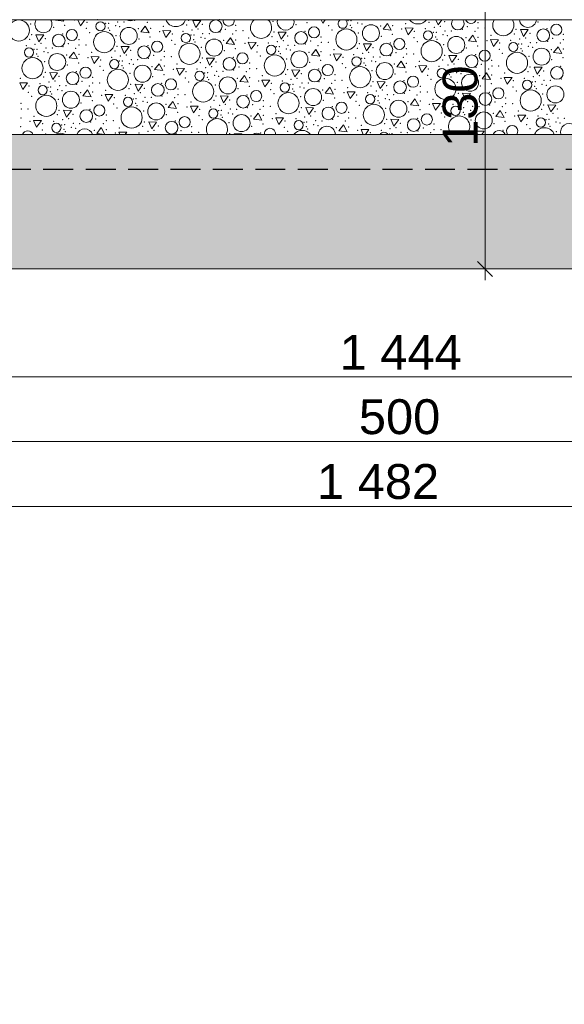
# Model space of a CAD drawing. Header units: millimetres. Extents: x -12989 to 381814, y -50461 to 30884.
# Tile 55 of 111: x 369516 to 371699, y -50211 to -46261. Entities that reach past the tile are written whole.
import ezdxf

# ---------------------------------------------------------------- set-up
doc = ezdxf.new("R2010")
doc.units = ezdxf.units.MM
doc.header["$MEASUREMENT"] = 0
doc.linetypes.add('Krawędzie ukryte', pattern=[170, 120, -50])
doc.linetypes.add('Wipeout_Contour', pattern=[1000, 0, -1000])
for name, color, linetype, lineweight in [('0_Nr_pióra__21', 7, 'Continuous', 25), ('A__STROPY_Nr_pióra__49', 7, 'Continuous', 15), ('A__STROPY_Nr_pióra__69', 7, 'Continuous', 13), ('Nowe_A_WYM_Nr_pióra__1', 7, 'Continuous', 13), ('Nowe_A_WYM_Nr_pióra__45', 7, 'Continuous', 15), ('Nowe_A_WYM_Nr_pióra__85', 7, 'Continuous', 13)]:
    doc.layers.add(name, color=color, linetype=linetype, lineweight=lineweight)
doc.layers.add('A__STROPY', color=7, linetype='Continuous')
doc.layers.add('Nowe_A_WYM', color=7, linetype='Continuous')
doc.layers.add('A__STROPY_Nr_pióra__173', color=7, linetype='Continuous', lineweight=5, true_color=0x6a6a6a)
doc.layers.add('A__STROPY_Nr_pióra__178', color=7, linetype='Continuous', lineweight=5, true_color=0x6a6a6a)
doc.styles.add('STYL_AUTOMATYCZNY_4', font='arial.ttf')
doc.dimstyles.new('STYL_AUTOMATYCZNY__1', dxfattribs={"dimtxt": 139.999998, "dimasz": 57, "dimexe": 0.18, "dimexo": 0.0625, "dimgap": 0, "dimtad": 1, "dimtih": 1, "dimtoh": 1, "dimdec": 0, "dimlfac": 0.1, "dimzin": 0, "dimdsep": 46, "dimtxsty": 'STYL_AUTOMATYCZNY_4', "dimblk": 'ARROWHEAD_6', "dimblk1": 'ARROWHEAD_6', "dimblk2": 'ARROWHEAD_6', "dimcen": 0.09, "dimse1": 1, "dimse2": 1, "dimclrd": 7, "dimclre": 7, "dimclrt": 7, "dimadec": 0, "dimazin": 0, "dimtfac": 1, "dimtdec": 4, "dimtmove": 0, "dimatfit": 3, "dimfxl": 0, "dimtolj": 1, "dimtzin": 0, "dimarcsym": 0})
doc.dimstyles.new('STYL_AUTOMATYCZNY__2', dxfattribs={"dimtxt": 139.999998, "dimasz": 57, "dimexe": 0.18, "dimexo": 0.0625, "dimgap": 0, "dimtad": 1, "dimdec": 0, "dimlfac": 0.1, "dimzin": 0, "dimdsep": 46, "dimtxsty": 'STYL_AUTOMATYCZNY_4', "dimblk": 'ARROWHEAD_6', "dimblk1": 'ARROWHEAD_6', "dimblk2": 'ARROWHEAD_6', "dimcen": 0.09, "dimse1": 1, "dimse2": 1, "dimclrd": 7, "dimclre": 7, "dimclrt": 7, "dimadec": 0, "dimazin": 0, "dimtfac": 1, "dimtdec": 4, "dimtmove": 0, "dimatfit": 3, "dimfxl": 0, "dimtolj": 1, "dimtzin": 0, "dimarcsym": 0})

# ---------------------------------------------------------------- blocks, each defined once
blk = doc.blocks.new('*X105', base_point=(363535.4, -45960.6))
at = {"layer": 'A__STROPY_Nr_pióra__178', "color": 251, "linetype": 'Continuous', "lineweight": 5, "true_color": 0x6a6a6a}
for p, q in [((369660.8, -46260.6), (369659.1, -46262.9)), ((369659.1, -46262.9), (369692.4, -46266.8)), ((369692.4, -46266.8), (369689, -46260.6)), ((369749.1, -46260.6), (369759.7, -46285)), ((369759.7, -46285), (369777.4, -46260.6)), ((370019.2, -46285.9), (370001.1, -46309.7)), ((370034.4, -46313.7), (370019.2, -46285.9)), ((370209.9, -46264), (370221.9, -46291.4)), ((370241.5, -46264.3), (370209.9, -46264)), ((370221.9, -46291.4), (370241.5, -46264.3)), ((370724.6, -46260.6), (370730.6, -46274.3)), ((370730.6, -46274.3), (370740.6, -46260.6)), ((370990.1, -46275.2), (370972, -46299)), ((371005.3, -46303), (370990.1, -46275.2)), ((371060.7, -46293.7), (371072.6, -46321.2)), ((371092.3, -46294), (371060.7, -46293.7)), ((371184, -46260.6), (371192.8, -46280.7)), ((371192.8, -46280.7), (371207.4, -46260.6)), ((369581, -46321.6), (369592.9, -46349)), ((369612.6, -46321.9), (369581, -46321.6)), ((369592.9, -46349), (369612.6, -46321.9)), ((370001.1, -46309.7), (370034.4, -46313.7)), ((370089.8, -46304.4), (370101.7, -46331.9)), ((370121.4, -46304.7), (370089.8, -46304.4)), ((370101.7, -46331.9), (370121.4, -46304.7)), ((370361.2, -46332.8), (370343.1, -46356.6)), ((370376.4, -46360.5), (370361.2, -46332.8)), ((370551.9, -46310.9), (370563.8, -46338.3)), ((370583.5, -46311.2), (370551.9, -46310.9)), ((370563.8, -46338.3), (370583.5, -46311.2)), ((370972, -46299), (371005.3, -46303)), ((371072.6, -46321.2), (371092.3, -46294)), ((371332.1, -46322.1), (371314, -46345.9)), ((371347.3, -46349.8), (371332.1, -46322.1)), ((371522.8, -46300.1), (371534.7, -46327.6)), ((371554.4, -46300.4), (371522.8, -46300.1)), ((371534.7, -46327.6), (371554.4, -46300.4)), ((369923, -46368.4), (369934.9, -46395.9)), ((369954.6, -46368.7), (369923, -46368.4)), ((369934.9, -46395.9), (369954.6, -46368.7)), ((370343.1, -46356.6), (370376.4, -46360.5)), ((370431.7, -46351.3), (370443.7, -46378.7)), ((370463.4, -46351.6), (370431.7, -46351.3)), ((370443.7, -46378.7), (370463.4, -46351.6)), ((370893.9, -46357.7), (370905.8, -46385.2)), ((370925.5, -46358), (370893.9, -46357.7)), ((370905.8, -46385.2), (370925.5, -46358)), ((371314, -46345.9), (371347.3, -46349.8)), ((371402.6, -46340.6), (371414.6, -46368)), ((371434.3, -46340.9), (371402.6, -46340.6)), ((371414.6, -46368), (371434.3, -46340.9)), ((371674.1, -46368.9), (371656, -46392.7)), ((371689.2, -46396.7), (371674.1, -46368.9)), ((369732.3, -46390.4), (369714.2, -46414.2)), ((369747.5, -46418.1), (369732.3, -46390.4)), ((369802.8, -46408.9), (369814.8, -46436.3)), ((369834.5, -46409.2), (369802.8, -46408.9)), ((369814.8, -46436.3), (369834.5, -46409.2)), ((370703.2, -46379.6), (370685.1, -46403.5)), ((370685.1, -46403.5), (370718.3, -46407.4)), ((370718.3, -46407.4), (370703.2, -46379.6)), ((370773.7, -46398.2), (370785.7, -46425.6)), ((370805.4, -46398.5), (370773.7, -46398.2)), ((370785.7, -46425.6), (370805.4, -46398.5)), ((371235.9, -46404.6), (371247.8, -46432)), ((371267.5, -46404.9), (371235.9, -46404.6)), ((371247.8, -46432), (371267.5, -46404.9)), ((371656, -46392.7), (371689.2, -46396.7)), ((369714.2, -46414.2), (369747.5, -46418.1)), ((370074.3, -46437.2), (370056.2, -46461)), ((370089.4, -46465), (370074.3, -46437.2)), ((370265, -46415.3), (370276.9, -46442.7)), ((370296.6, -46415.6), (370265, -46415.3)), ((370276.9, -46442.7), (370296.6, -46415.6)), ((371045.2, -46426.5), (371027, -46450.3)), ((371027, -46450.3), (371060.3, -46454.3)), ((371060.3, -46454.3), (371045.2, -46426.5)), ((371115.7, -46445), (371127.7, -46472.5)), ((371147.3, -46445.3), (371115.7, -46445)), ((371127.7, -46472.5), (371147.3, -46445.3)), ((371577.9, -46451.4), (371589.8, -46478.9)), ((371609.5, -46451.7), (371577.9, -46451.4)), ((371589.8, -46478.9), (371609.5, -46451.7)), ((369636.1, -46472.9), (369648, -46500.3)), ((369667.7, -46473.2), (369636.1, -46472.9)), ((369648, -46500.3), (369667.7, -46473.2)), ((370056.2, -46461), (370089.4, -46465)), ((370144.8, -46455.7), (370156.8, -46483.2)), ((370176.4, -46456), (370144.8, -46455.7)), ((370156.8, -46483.2), (370176.4, -46456)), ((370416.3, -46484.1), (370398.1, -46507.9)), ((370431.4, -46511.8), (370416.3, -46484.1)), ((370607, -46462.1), (370618.9, -46489.6)), ((370638.6, -46462.5), (370607, -46462.1)), ((370618.9, -46489.6), (370638.6, -46462.5)), ((371387.2, -46473.4), (371369, -46497.2)), ((371402.3, -46501.1), (371387.2, -46473.4)), ((369515.9, -46513.3), (369527.9, -46540.7)), ((369547.5, -46513.6), (369515.9, -46513.3)), ((369527.9, -46540.7), (369547.5, -46513.6)), ((369978.1, -46519.7), (369990, -46547.2)), ((370009.7, -46520), (369978.1, -46519.7)), ((369990, -46547.2), (370009.7, -46520)), ((370398.1, -46507.9), (370431.4, -46511.8)), ((370486.8, -46502.6), (370498.8, -46530)), ((370518.4, -46502.9), (370486.8, -46502.6)), ((370498.8, -46530), (370518.4, -46502.9)), ((370758.3, -46530.9), (370740.1, -46554.7)), ((370773.4, -46558.7), (370758.3, -46530.9)), ((370949, -46509), (370960.9, -46536.4)), ((370980.6, -46509.3), (370949, -46509)), ((370960.9, -46536.4), (370980.6, -46509.3)), ((371369, -46497.2), (371402.3, -46501.1)), ((371457.7, -46491.9), (371469.7, -46519.3)), ((371489.3, -46492.2), (371457.7, -46491.9)), ((371469.7, -46519.3), (371489.3, -46492.2)), ((369787.4, -46541.6), (369769.2, -46565.5)), ((369769.2, -46565.5), (369802.5, -46569.4)), ((369802.5, -46569.4), (369787.4, -46541.6)), ((369857.9, -46560.2), (369869.8, -46587.6)), ((369889.5, -46560.5), (369857.9, -46560.2)), ((369869.8, -46587.6), (369889.5, -46560.5)), ((370320, -46566.6), (370332, -46594)), ((370351.7, -46566.9), (370320, -46566.6)), ((370332, -46594), (370351.7, -46566.9)), ((370740.1, -46554.7), (370773.4, -46558.7)), ((370828.8, -46549.5), (370840.7, -46576.9)), ((370860.4, -46549.8), (370828.8, -46549.5)), ((370840.7, -46576.9), (370860.4, -46549.8)), ((371290.9, -46555.9), (371302.9, -46583.3)), ((371322.6, -46556.2), (371290.9, -46555.9)), ((371302.9, -46583.3), (371322.6, -46556.2)), ((370129.3, -46588.5), (370111.2, -46612.3)), ((370144.5, -46616.3), (370129.3, -46588.5)), ((370199.9, -46607), (370211.8, -46634.5)), ((370231.5, -46607.3), (370199.9, -46607)), ((370211.8, -46634.5), (370231.5, -46607.3)), ((371100.2, -46577.8), (371082.1, -46601.6)), ((371082.1, -46601.6), (371115.4, -46605.5)), ((371115.4, -46605.5), (371100.2, -46577.8)), ((371170.8, -46596.3), (371182.7, -46623.8)), ((371202.4, -46596.6), (371170.8, -46596.3)), ((371182.7, -46623.8), (371202.4, -46596.6)), ((371632.9, -46602.7), (371644.9, -46630.2)), ((371664.5, -46603), (371632.9, -46602.7)), ((371644.9, -46630.2), (371664.5, -46603)), ((369691.1, -46624.1), (369703.1, -46651.6)), ((369722.8, -46624.5), (369691.1, -46624.1)), ((369703.1, -46651.6), (369722.8, -46624.5)), ((370111.2, -46612.3), (370144.5, -46616.3)), ((370471.3, -46635.4), (370453.2, -46659.2)), ((370486.5, -46663.1), (370471.3, -46635.4)), ((370662, -46613.4), (370674, -46640.9)), ((370693.7, -46613.7), (370662, -46613.4)), ((370674, -46640.9), (370693.7, -46613.7)), ((371442.2, -46624.7), (371424.1, -46648.5)), ((371424.1, -46648.5), (371457.4, -46652.4)), ((371457.4, -46652.4), (371442.2, -46624.7)), ((371512.8, -46643.2), (371524.7, -46670.6)), ((371544.4, -46643.5), (371512.8, -46643.2)), ((371524.7, -46670.6), (371544.4, -46643.5)), ((369571, -46664.6), (369582.9, -46692)), ((369602.6, -46664.9), (369571, -46664.6)), ((369582.9, -46692), (369602.6, -46664.9)), ((370033.1, -46671), (370045.1, -46698.4)), ((370064.7, -46671.3), (370033.1, -46671)), ((370045.1, -46698.4), (370064.7, -46671.3)), ((370453.2, -46659.2), (370486.5, -46663.1)), ((370541.9, -46653.9), (370553.8, -46681.3)), ((370573.5, -46654.2), (370541.9, -46653.9)), ((370553.8, -46681.3), (370573.5, -46654.2)), ((370813.3, -46682.2), (370795.2, -46706)), ((370828.5, -46710), (370813.3, -46682.2)), ((371004, -46660.3), (371016, -46687.7)), ((371035.6, -46660.6), (371004, -46660.3)), ((371016, -46687.7), (371035.6, -46660.6)), ((369842.4, -46692.9), (369824.3, -46716.7)), ((369824.3, -46716.7), (369856.7, -46720.6)), ((369857.5, -46720.6), (369842.4, -46692.9)), ((369913, -46711.5), (369916.9, -46720.6)), ((369944.6, -46711.8), (369913, -46711.5)), ((369938.2, -46720.6), (369944.6, -46711.8)), ((370375.1, -46717.9), (370376.3, -46720.6)), ((370406.7, -46718.2), (370375.1, -46717.9)), ((370405, -46720.6), (370406.7, -46718.2)), ((370795.2, -46706), (370828.5, -46710)), ((370883.9, -46700.7), (370892.5, -46720.6)), ((370915.5, -46701), (370883.9, -46700.7)), ((370901.3, -46720.6), (370915.5, -46701)), ((371346, -46707.2), (371351.9, -46720.6)), ((371377.6, -46707.5), (371346, -46707.2)), ((371368.1, -46720.6), (371377.6, -46707.5))]:
    blk.add_line(p, q, dxfattribs=at)
for centre, radius in [((369512.2, -46303.7), 42.4), ((369839.7, -46287.5), 18.4), ((369952.9, -46325.9), 34.1), ((370301.3, -46286.9), 25.4), ((370695.6, -46311.4), 22.3), ((370923.8, -46315.2), 34.1), ((371666.5, -46300.7), 22.3), ((369672.4, -46344.5), 25.4), ((369724.7, -46322.1), 22.3), ((369854.2, -46350.6), 42.4), ((370181.7, -46334.4), 18.4), ((370643.3, -46333.8), 25.4), ((370825.1, -46339.9), 42.4), ((371152.6, -46323.7), 18.4), ((371265.8, -46362), 34.1), ((371614.2, -46323.1), 25.4), ((370014.4, -46391.4), 25.4), ((370066.7, -46369), 22.3), ((370196.2, -46397.4), 42.4), ((370294.9, -46372.7), 34.1), ((370523.7, -46381.3), 18.4), ((370985.3, -46380.6), 25.4), ((371037.6, -46358.3), 22.3), ((371167.1, -46386.7), 42.4), ((371494.6, -46370.5), 18.4), ((369552.8, -46392), 18.4), ((369666, -46430.3), 34.1), ((370408.7, -46415.8), 22.3), ((370538.2, -46444.3), 42.4), ((370636.9, -46419.6), 34.1), ((370865.6, -46428.1), 18.4), ((371327.3, -46427.5), 25.4), ((371379.6, -46405.1), 22.3), ((371509.1, -46433.6), 42.4), ((371607.8, -46408.9), 34.1), ((369567.3, -46455), 42.4), ((369779.7, -46473.4), 22.3), ((369894.7, -46438.8), 18.4), ((370008, -46477.2), 34.1), ((370356.4, -46438.2), 25.4), ((370750.6, -46462.7), 22.3), ((370880.2, -46491.2), 42.4), ((370978.9, -46466.5), 34.1), ((371669.3, -46474.4), 25.4), ((369727.5, -46495.8), 25.4), ((369909.3, -46501.9), 42.4), ((370236.7, -46485.7), 18.4), ((370350, -46524), 34.1), ((370698.4, -46485.1), 25.4), ((371092.6, -46509.5), 22.3), ((371207.6, -46475), 18.4), ((371320.9, -46513.3), 34.1), ((369607.8, -46543.3), 18.4), ((370069.4, -46542.6), 25.4), ((370121.7, -46520.3), 22.3), ((370251.2, -46548.7), 42.4), ((370578.7, -46532.5), 18.4), ((371040.3, -46531.9), 25.4), ((371222.1, -46538), 42.4), ((371549.6, -46521.8), 18.4), ((371662.9, -46560.2), 34.1), ((369622.3, -46606.3), 42.4), ((369721.1, -46581.6), 34.1), ((370411.4, -46589.5), 25.4), ((370463.7, -46567.1), 22.3), ((370593.2, -46595.6), 42.4), ((370692, -46570.9), 34.1), ((370920.7, -46579.4), 18.4), ((371382.3, -46578.8), 25.4), ((371434.6, -46556.4), 22.3), ((371564.1, -46584.9), 42.4), ((369834.8, -46624.7), 22.3), ((369949.8, -46590.1), 18.4), ((370063.1, -46628.5), 34.1), ((370805.7, -46614), 22.3), ((370935.2, -46642.4), 42.4), ((371034, -46617.7), 34.1), ((371262.7, -46626.3), 18.4), ((369782.5, -46647.1), 25.4), ((369964.3, -46653.2), 42.4), ((370176.8, -46671.6), 22.3), ((370291.8, -46637), 18.4), ((370405.1, -46675.3), 34.1), ((370753.4, -46636.4), 25.4), ((371147.7, -46660.8), 22.3), ((371376, -46664.6), 34.1), ((369662.9, -46694.5), 18.4), ((370124.5, -46693.9), 25.4), ((370633.8, -46683.8), 18.4), ((371095.4, -46683.2), 25.4), ((371604.7, -46673.1), 18.4)]:
    blk.add_circle(centre, radius, dxfattribs=at)
for centre, radius, start, end in [((369611, -46279), 34.1, 147.3163, 32.6837), ((369959.3, -46240.1), 25.4, 233.7875, 306.2125), ((370141.1, -46246.1), 42.4, 199.9037, 340.0963), ((370353.6, -46264.5), 22.3, 169.808, 10.192), ((370483.1, -46293), 42.4, 130.2253, 49.7747), ((370581.9, -46268.3), 34.1, 166.9315, 13.0685), ((370810.6, -46276.8), 18.4, 118.0754, 61.9246), ((371112, -46235.4), 42.4, 216.3561, 323.6439), ((371272.2, -46276.2), 25.4, 142.104, 37.896), ((371324.5, -46253.8), 22.3, 197.6501, 342.3499), ((371454, -46282.3), 42.4, 149.2596, 30.7404), ((371552.8, -46257.6), 34.1, 185.0352, 354.9648), ((371277.2, -46689.3), 42.4, 312.5082, 227.4918), ((370306.3, -46700), 42.4, 330.9994, 209.0006), ((370747.1, -46722.2), 34.1, 2.6675, 177.3325), ((371489.7, -46707.7), 22.3, 324.6967, 215.3033), ((371717.9, -46711.5), 34.1, 344.4937, 195.5063), ((369547.9, -46729.1), 22.3, 22.4823, 157.5177), ((369677.4, -46757.6), 42.4, 60.6327, 119.3673), ((369776.2, -46732.9), 34.1, 21.1262, 158.8738), ((370466.5, -46740.8), 25.4, 52.6007, 127.3993), ((370518.8, -46718.4), 22.3, 354.3902, 185.6098), ((370648.3, -46746.9), 42.4, 38.2528, 141.7472), ((370975.8, -46730.7), 18.4, 33.3126, 146.6874), ((371437.4, -46730.1), 25.4, 21.9194, 158.0806), ((371619.2, -46736.2), 42.4, 21.5166, 158.4834)]:
    blk.add_arc(centre, radius, start, end, dxfattribs=at)
for p in [(369560.2, -46277.8), (369651.7, -46291.7), (369696.6, -46283), (369734.4, -46261.6), (369785.1, -46270.9), (369828.9, -46260.9), (369860.6, -46275.7), (369870.4, -46293.3), (369872.4, -46274.7), (369899.9, -46285.1), (369907.8, -46269.3), (369916.7, -46289), (369933.4, -46270.1), (369976.6, -46263.7), (370027.2, -46270.6), (370091.6, -46287.7), (370185.1, -46281.4), (370192.6, -46263.6), (370247.7, -46279.6), (370247.7, -46279.6), (370316.8, -46260.6), (370382, -46283.2), (370531.1, -46267.1), (370622.6, -46280.9), (370667.5, -46272.3), (370753.7, -46285.2), (370831.5, -46264.9), (370841.3, -46282.6), (370843.3, -46264), (370846.9, -46292), (370870.8, -46274.4), (370887.6, -46278.3), (370962.3, -46286.4), (371011, -46284.5), (371062.5, -46277), (371156, -46270.7), (371177.4, -46290.9), (371201.3, -46287.2), (371218.6, -46268.8), (371218.6, -46268.8), (371310.4, -46288), (371352.9, -46272.5), (371593.5, -46270.2), (371638.3, -46261.6), (369563.7, -46321.1), (369687.9, -46318.2), (369782.8, -46295.9), (369796, -46312.5), (369876, -46302.7), (369902.2, -46324.7), (369991.4, -46297.2), (370038.5, -46329.9), (370040.1, -46295.2), (370076.4, -46308.4), (370127.1, -46317.8), (370170.9, -46307.8), (370202.6, -46322.5), (370206.5, -46301.6), (370214.4, -46321.6), (370230.4, -46297.9), (370241.9, -46331.9), (370249.7, -46316.2), (370275.3, -46317), (370318.6, -46310.6), (370339.6, -46298.7), (370369.2, -46317.5), (370382.4, -46305.1), (370410.2, -46305.1), (370527.1, -46328.3), (370534.6, -46310.4), (370589.7, -46326.4), (370589.7, -46326.4), (370658.8, -46307.5), (370724, -46330.1), (370766.9, -46301.8), (370873.1, -46314), (370964.6, -46327.8), (371009.4, -46319.2), (371047.3, -46297.7), (371095.7, -46332.1), (371098, -46307.1), (371141.8, -46297), (371173.5, -46311.8), (371183.3, -46329.4), (371185.3, -46310.9), (371212.8, -46321.2), (371220.6, -46305.5), (371229.6, -46325.2), (371246.2, -46306.3), (371289.5, -46299.9), (371304.3, -46333.3), (371340.1, -46306.8), (371352.9, -46331.4), (371353.3, -46294.4), (371381.1, -46294.4), (371404.5, -46323.8), (371498, -46317.6), (371505.5, -46299.7), (371560.6, -46315.7), (371560.6, -46315.7), (371629.7, -46296.7), (371694.9, -46319.4), (369542, -46365.3), (369556.2, -46339), (369577.5, -46359.1), (369601.5, -46355.5), (369618.8, -46337.1), (369618.8, -46337.1), (369689.7, -46368.2), (369710.6, -46356.3), (369753.1, -46340.8), (369753.5, -46362.7), (369781.3, -46362.7), (369905.7, -46368), (369993.7, -46338.5), (370029.9, -46365), (370124.8, -46342.8), (370138, -46359.4), (370212.4, -46340.1), (370218, -46349.5), (370244.2, -46371.5), (370258.7, -46335.9), (370333.4, -46344), (370382, -46342.1), (370418.4, -46355.3), (370433.6, -46334.5), (370469.1, -46364.6), (370512.9, -46354.6), (370544.6, -46369.4), (370548.4, -46348.4), (370556.4, -46368.5), (370572.4, -46344.8), (370591.7, -46363), (370617.3, -46363.9), (370660.6, -46357.5), (370681.5, -46345.5), (370711.2, -46364.4), (370724.4, -46352), (370752.2, -46351.9), (370876.6, -46357.3), (371000.8, -46354.3), (371108.9, -46348.7), (371188.9, -46338.8), (371215.1, -46360.8), (371351.4, -46366), (371389.3, -46344.6), (371440, -46353.9), (371483.8, -46343.9), (371515.5, -46358.7), (371519.3, -46337.7), (371527.3, -46357.7), (371543.3, -46334.1), (371554.8, -46368.1), (371562.6, -46352.3), (371571.6, -46372), (371588.2, -46353.1), (371631.5, -46346.8), (371652.4, -46334.8), (371682.1, -46353.6), (371695.3, -46341.2), (369573.7, -46380.1), (369583.5, -46397.7), (369585.5, -46379.2), (369589.1, -46407.1), (369613, -46389.5), (369620.8, -46373.8), (369629.8, -46393.5), (369646.4, -46374.6), (369704.5, -46401.6), (369740.3, -46375.1), (369753.1, -46399.6), (369804.7, -46392.1), (369884, -46412.2), (369898.1, -46385.8), (369919.5, -46406), (369943.5, -46402.3), (369960.8, -46384), (369960.8, -46384), (370052.6, -46403.1), (370095.1, -46387.7), (370095.5, -46409.5), (370123.3, -46409.5), (370335.7, -46385.4), (370371.9, -46411.9), (370380.5, -46376.7), (370466.7, -46389.7), (370479.9, -46406.3), (370554.4, -46387), (370560, -46396.4), (370583.9, -46378.8), (370600.7, -46382.7), (370675.4, -46390.9), (370724, -46388.9), (370760.4, -46402.1), (370775.6, -46381.4), (370811.1, -46411.5), (370854.9, -46401.5), (370869, -46375.1), (370890.4, -46395.3), (370914.4, -46391.6), (370931.7, -46373.3), (370931.7, -46373.3), (370933.7, -46409.9), (370959.3, -46410.7), (371002.6, -46404.3), (371023.5, -46392.4), (371053.2, -46411.2), (371066, -46376.9), (371066.4, -46398.8), (371094.2, -46398.8), (371218.6, -46404.2), (371306.6, -46374.7), (371342.8, -46401.2), (371437.6, -46378.9), (371450.8, -46395.6), (371525.3, -46376.3), (371530.9, -46385.7), (371557.1, -46407.7), (371646.3, -46380.2), (371694.9, -46378.2), (369615.3, -46429.1), (369706.8, -46442.9), (369751.6, -46434.3), (369789.5, -46412.8), (369837.8, -46447.2), (369840.2, -46422.2), (369915.6, -46426.9), (369925.5, -46444.6), (369927.5, -46426), (369955, -46436.4), (369962.8, -46420.6), (369971.8, -46440.3), (369988.4, -46421.4), (370031.7, -46415), (370046.5, -46448.4), (370082.3, -46421.9), (370095.1, -46446.5), (370146.7, -46439), (370240.1, -46432.7), (370247.7, -46414.9), (370285.5, -46449.2), (370302.8, -46430.8), (370302.8, -46430.8), (370394.6, -46450), (370437.1, -46434.5), (370586.2, -46418.4), (370677.7, -46432.2), (370722.5, -46423.6), (370808.7, -46436.5), (370886.5, -46416.2), (370896.3, -46433.9), (370898.4, -46415.3), (370902, -46443.2), (370925.9, -46425.7), (370942.7, -46429.6), (371017.4, -46437.7), (371066, -46435.8), (371102.3, -46449), (371117.6, -46428.3), (371196.9, -46448.3), (371211, -46422), (371232.4, -46442.1), (371256.4, -46438.5), (371273.7, -46420.1), (371273.7, -46420.1), (371344.5, -46451.2), (371365.5, -46439.3), (371408, -46423.8), (371408.3, -46445.7), (371436.2, -46445.7), (371560.6, -46451), (371648.6, -46421.5), (371684.7, -46448), (371693.4, -46412.9), (369611.2, -46490.3), (369618.8, -46472.4), (369673.8, -46488.4), (369673.8, -46488.4), (369742.9, -46469.5), (369851, -46463.8), (369931.1, -46454), (369957.3, -46476), (370048.7, -46489.8), (370093.6, -46481.2), (370131.4, -46459.7), (370182.2, -46469.1), (370226, -46459), (370257.6, -46473.8), (370261.5, -46452.9), (370267.4, -46491.4), (370269.5, -46472.9), (370297, -46483.2), (370304.8, -46467.5), (370313.8, -46487.2), (370330.4, -46468.3), (370373.6, -46461.9), (370424.2, -46468.8), (370437.4, -46456.4), (370465.3, -46456.4), (370488.7, -46485.8), (370582.1, -46479.6), (370589.7, -46461.7), (370644.7, -46477.7), (370644.7, -46477.7), (370713.8, -46458.7), (370779.1, -46481.4), (370821.9, -46453.1), (370928.2, -46465.3), (371019.6, -46479.1), (371064.5, -46470.4), (371150.7, -46483.4), (371153.1, -46458.3), (371228.5, -46463.1), (371238.3, -46480.7), (371240.4, -46462.2), (371243.9, -46490.1), (371267.8, -46472.5), (371275.7, -46456.8), (371284.6, -46476.5), (371301.3, -46457.6), (371359.4, -46484.6), (371395.1, -46458.1), (371408, -46482.6), (371459.6, -46475.1), (371553, -46468.9), (371574.4, -46489), (371598.4, -46485.3), (371615.6, -46467), (371615.6, -46467), (369517.8, -46496.5), (369553.3, -46526.6), (369597.1, -46516.6), (369632.6, -46510.4), (369640.5, -46530.5), (369656.6, -46506.8), (369675.9, -46525), (369701.5, -46525.9), (369744.7, -46519.5), (369765.7, -46507.5), (369795.3, -46526.4), (369808.2, -46492.1), (369808.5, -46514), (369836.4, -46514), (369960.8, -46519.3), (370084.9, -46516.3), (370179.8, -46494.1), (370193, -46510.7), (370273, -46500.8), (370299.3, -46522.8), (370388.5, -46495.3), (370435.6, -46528), (370437.1, -46493.4), (370473.4, -46506.6), (370524.2, -46515.9), (370568, -46505.9), (370599.6, -46520.7), (370603.5, -46499.7), (370611.4, -46519.7), (370627.5, -46496.1), (370638.9, -46530.1), (370646.8, -46514.3), (370672.4, -46515.1), (370715.6, -46508.8), (370736.6, -46496.8), (370766.2, -46515.6), (370779.4, -46503.2), (370807.3, -46503.2), (370924.1, -46526.4), (370931.7, -46508.6), (370986.7, -46524.6), (370986.7, -46524.6), (371055.8, -46505.6), (371121.1, -46528.2), (371163.9, -46500), (371270.2, -46512.1), (371361.6, -46526), (371406.5, -46517.3), (371444.3, -46495.9), (371492.7, -46530.2), (371495, -46505.2), (371538.9, -46495.2), (371570.5, -46509.9), (371580.3, -46527.6), (371582.3, -46509), (371609.8, -46519.4), (371617.7, -46503.6), (371626.6, -46523.3), (371643.3, -46504.4), (371686.5, -46498), (369550.9, -46551.7), (369564.1, -46568.3), (369628.7, -46531.4), (369638.5, -46549), (369644.1, -46558.4), (369668, -46540.8), (369684.8, -46544.7), (369759.6, -46552.9), (369808.2, -46550.9), (369844.5, -46564.1), (369859.8, -46543.4), (369939.1, -46563.5), (369953.2, -46537.1), (369974.6, -46557.3), (369998.6, -46553.6), (370015.8, -46535.3), (370015.8, -46535.3), (370086.7, -46566.3), (370107.7, -46554.4), (370150.2, -46539), (370150.5, -46560.8), (370178.4, -46560.8), (370302.8, -46566.2), (370390.7, -46536.7), (370426.9, -46563.2), (370521.8, -46540.9), (370535, -46557.6), (370609.4, -46538.3), (370615, -46547.7), (370641.3, -46569.7), (370655.7, -46534), (370730.5, -46542.2), (370779.1, -46540.2), (370815.4, -46553.4), (370830.6, -46532.7), (370866.1, -46562.8), (370910, -46552.8), (370941.6, -46567.5), (370945.5, -46546.6), (370953.4, -46566.6), (370969.5, -46542.9), (370988.8, -46561.2), (371014.4, -46562), (371057.6, -46555.6), (371078.6, -46543.7), (371108.2, -46562.5), (371121.4, -46550.1), (371149.3, -46550.1), (371273.7, -46555.4), (371397.8, -46552.5), (371505.9, -46546.8), (371585.9, -46537), (371612.2, -46559), (369521.3, -46596.5), (369670.4, -46580.4), (369761.8, -46594.2), (369806.7, -46585.6), (369892.9, -46598.5), (369895.2, -46573.5), (369970.7, -46578.2), (369980.5, -46595.9), (369982.5, -46577.3), (369986.1, -46605.2), (370010, -46587.7), (370017.9, -46571.9), (370026.8, -46591.6), (370043.5, -46572.7), (370101.5, -46599.7), (370137.3, -46573.2), (370150.2, -46597.8), (370201.7, -46590.3), (370295.2, -46584), (370316.6, -46604.2), (370340.6, -46600.5), (370357.8, -46582.1), (370357.8, -46582.1), (370449.7, -46601.3), (370492.1, -46585.8), (370492.5, -46607.7), (370520.4, -46607.7), (370732.7, -46583.5), (370777.6, -46574.9), (370863.8, -46587.8), (370877, -46604.4), (370951.4, -46585.1), (370957, -46594.5), (370980.9, -46576.9), (370997.7, -46580.9), (371072.4, -46589), (371121.1, -46587.1), (371157.4, -46600.3), (371172.6, -46579.6), (371208.1, -46609.6), (371251.9, -46599.6), (371266.1, -46573.3), (371287.5, -46593.4), (371311.5, -46589.8), (371328.7, -46571.4), (371328.7, -46571.4), (371330.8, -46608.1), (371356.4, -46608.9), (371399.6, -46602.5), (371420.6, -46590.6), (371450.2, -46609.4), (371463, -46575.1), (371463.4, -46597), (371491.2, -46597), (371615.6, -46602.3), (369521.6, -46618.4), (369549.5, -46618.4), (369572.8, -46647.8), (369666.3, -46641.6), (369673.8, -46623.7), (369728.9, -46639.7), (369728.9, -46639.7), (369798, -46620.7), (369863.2, -46643.4), (369906.1, -46615.1), (370012.4, -46627.3), (370103.8, -46641.1), (370148.7, -46632.4), (370186.5, -46611), (370234.9, -46645.4), (370237.2, -46620.4), (370281.1, -46610.3), (370312.7, -46625.1), (370322.5, -46642.7), (370324.5, -46624.2), (370352, -46634.5), (370359.9, -46618.8), (370368.8, -46638.5), (370385.5, -46619.6), (370428.7, -46613.2), (370443.5, -46646.6), (370479.3, -46620.1), (370492.2, -46644.6), (370543.7, -46637.1), (370637.2, -46630.9), (370644.7, -46613), (370682.6, -46647.3), (370699.8, -46629), (370699.8, -46629), (370768.9, -46610), (370791.7, -46648.1), (370834.1, -46632.7), (370983.3, -46616.5), (371074.7, -46630.4), (371119.6, -46621.7), (371205.8, -46634.7), (371283.6, -46614.4), (371293.4, -46632), (371295.4, -46613.5), (371299, -46641.4), (371322.9, -46623.8), (371339.7, -46627.7), (371414.4, -46635.9), (371463.1, -46633.9), (371499.4, -46647.1), (371514.6, -46626.4), (371593.9, -46646.5), (371608.1, -46620.1), (371629.5, -46640.3), (371653.4, -46636.6), (371670.7, -46618.3), (371670.7, -46618.3), (369521.3, -46655.4), (369557.6, -46668.6), (369608.3, -46677.9), (369652.1, -46667.9), (369683.8, -46682.7), (369687.7, -46661.7), (369695.6, -46681.8), (369711.7, -46658.1), (369731, -46676.3), (369756.6, -46677.1), (369799.8, -46670.8), (369820.8, -46658.8), (369850.4, -46677.6), (369863.6, -46665.3), (369891.4, -46665.2), (370008.3, -46688.4), (370015.8, -46670.6), (370070.9, -46686.6), (370070.9, -46686.6), (370140, -46667.6), (370248.1, -46662), (370328.1, -46652.1), (370354.4, -46674.1), (370445.8, -46688), (370490.7, -46679.3), (370528.5, -46657.9), (370579.2, -46667.2), (370623, -46657.2), (370654.7, -46672), (370658.6, -46651), (370666.5, -46671), (370694, -46681.4), (370701.9, -46665.6), (370710.8, -46685.3), (370727.5, -46666.4), (370770.7, -46660), (370821.3, -46666.9), (370834.5, -46654.5), (370862.3, -46654.5), (370885.7, -46684), (370979.2, -46677.7), (370986.7, -46659.9), (371041.8, -46675.9), (371041.8, -46675.9), (371110.9, -46656.9), (371176.1, -46679.5), (371219, -46651.3), (371325.2, -46663.4), (371416.7, -46677.2), (371461.6, -46668.6), (371547.8, -46681.5), (371550.1, -46656.5), (371625.6, -46661.2), (371635.4, -46678.9), (371637.4, -46660.3), (371641, -46688.3), (371664.9, -46670.7), (371672.8, -46654.9), (371681.7, -46674.6), (371698.4, -46655.7), (369519.8, -46690), (369606, -46702.9), (369619.2, -46719.6), (369693.6, -46700.3), (369699.2, -46709.7), (369723.1, -46692.1), (369739.9, -46696), (369814.6, -46704.2), (369863.3, -46702.2), (369899.6, -46715.4), (369914.8, -46694.7), (369994.1, -46714.8), (370029.7, -46708.6), (370053.6, -46704.9), (370141.8, -46717.6), (370162.8, -46705.7), (370205.2, -46690.2), (370205.6, -46712.1), (370233.4, -46712.1), (370357.8, -46717.4), (370482, -46714.5), (370576.9, -46692.2), (370590.1, -46708.8), (370664.5, -46689.6), (370670.1, -46699), (370785.5, -46693.5), (370834.2, -46691.5), (370870.5, -46704.7), (370921.2, -46714.1), (370965, -46704.1), (370996.7, -46718.8), (371000.6, -46697.9), (371008.5, -46717.9), (371024.5, -46694.2), (371043.8, -46712.5), (371069.5, -46713.3), (371112.7, -46706.9), (371133.7, -46695), (371163.3, -46713.8), (371176.5, -46701.4), (371204.3, -46701.4), (371328.7, -46706.7), (371452.9, -46703.8), (371561, -46698.1), (371667.2, -46710.3)]:
    blk.add_point(p, dxfattribs=at)
blk = doc.blocks.new('ElemPrzekroju_87_1', base_point=(363535.4, -45960.6))
at = {"color": 254, "linetype": 'Wipeout_Contour', "lineweight": 0, "ltscale": 1496013.813862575}
blk.add_wipeout([(363818.5, -46720.6), (363818.5, -47260.6), (378258.5, -47260.6), (378258.5, -46720.6)], dxfattribs=at).dxf.layer = 'A__STROPY'
at = {"layer": 'A__STROPY_Nr_pióra__173', "linetype": 'Continuous', "lineweight": 5, "true_color": 0x6a6a6a}
h = blk.add_hatch(dxfattribs=at)
h.set_pattern_fill('Grunt_0001', color=251, style=0, pattern_type=2)
h.set_pattern_definition([(45, (363535.4, -45960.59), (-95.4594, 95.4594), []), (45, (363503.58, -45928.77), (-190.919, 190.919), []), (45, (363471.76, -45896.95), (-190.919, 190.919), []), (135, (363439.945, -45865.132), (31.8198, 31.8198), [135, -135])])
h.paths.add_polyline_path([(363818.5, -46720.6), (363818.5, -47260.6), (378258.5, -47260.6), (378258.5, -46720.6)])
at = {"layer": 'A__STROPY_Nr_pióra__69', "color": 7, "linetype": 'Continuous', "lineweight": 13}
blk.add_line((378258.5, -47260.6), (363818.5, -47260.6), dxfattribs=at)
at = {"color": 254, "linetype": 'Wipeout_Contour', "lineweight": 0, "ltscale": 1495763.64850737}
blk.add_wipeout([(363818.5, -46720.6), (378258.5, -46720.6), (378258.5, -46260.6), (363818.5, -46260.6)], dxfattribs=at).dxf.layer = 'A__STROPY'
at = {"layer": 'A__STROPY_Nr_pióra__49', "color": 7, "linetype": 'Continuous', "lineweight": 15}
for p, q in [((378258.5, -46260.6), (363818.5, -46260.6)), ((378258.5, -46720.6), (363818.5, -46720.6))]:
    blk.add_line(p, q, dxfattribs=at)
at = {"layer": 'A__STROPY', "lineweight": 0}
blk.add_blockref('*X105', (363535.4, -45960.6), dxfattribs=at)
blk = doc.blocks.new('*D178', base_point=(363535.4, -45960.6))
at = {"layer": 'Nowe_A_WYM_Nr_pióra__45', "color": 7, "linetype": 'Continuous', "lineweight": 15}
for p, q in [((363668.5, -47663.2), (363608.5, -47723.2)), ((363848.5, -47663.2), (363788.5, -47723.2))]:
    blk.add_line(p, q, dxfattribs=at)
at = {"layer": 'Nowe_A_WYM_Nr_pióra__85', "color": 7, "linetype": 'Continuous', "lineweight": 13}
for p, q in [((363638.5, -47749.5), (363638.5, -47637)), ((363818.5, -47749.5), (363818.5, -47637)), ((363538.5, -47693.2), (363638.5, -47693.2)), ((363638.5, -47693.2), (363818.5, -47693.2)), ((363818.5, -47693.2), (378258.5, -47693.2))]:
    blk.add_line(p, q, dxfattribs=at)
blk = doc.blocks.new('ARROWHEAD_6')
at = {"color": 0, "linetype": 'Continuous', "lineweight": 0}
for p, q in [((0, 0), (-1, 0)), ((-0.5, -0.5), (0.5, 0.5))]:
    blk.add_line(p, q, dxfattribs=at)
blk = doc.blocks.new('*D179', base_point=(363535.4, -45960.6))
at = {"layer": 'Nowe_A_WYM_Nr_pióra__45', "color": 7, "linetype": 'Continuous', "lineweight": 15}
for p, q in [((363848.5, -47663.2), (363788.5, -47723.2)), ((378288.5, -47663.2), (378228.5, -47723.2))]:
    blk.add_line(p, q, dxfattribs=at)
at = {"layer": 'Nowe_A_WYM_Nr_pióra__85', "color": 7, "linetype": 'Continuous', "lineweight": 13}
for p, q in [((378258.5, -47749.5), (378258.5, -47637)), ((363818.5, -47693.2), (378258.5, -47693.2))]:
    blk.add_line(p, q, dxfattribs=at)
at = {"layer": 'Nowe_A_WYM_Nr_pióra__1', "color": 7, "lineweight": 13, "char_height": 140, "attachment_point": 7, "style": 'STYL_AUTOMATYCZNY_4'}
for s, insert in [('\\A1;{\\pql;\\fArial|b0|i0|c238|p0;\\W1.000000;18}', (363848.5, -47665.2)), ('\\A1;{\\pql;\\fArial|b0|i0|c238|p0;\\W1.000000;1\xa0444}', (370798.3, -47665.2)), ('\\A1;{\\pql;\\fArial|b0|i0|c238|p0;\\W1.000000;10}', (378014.9, -47665.2))]:
    blk.add_mtext(s, dxfattribs=dict(at, insert=insert))
blk = doc.blocks.new('*D183', base_point=(363535.4, -45960.6))
at = {"layer": 'Nowe_A_WYM_Nr_pióra__45', "color": 7, "linetype": 'Continuous', "lineweight": 15}
for p, q in [((368565.4, -47923.2), (368505.4, -47983.2)), ((373565.4, -47923.2), (373505.4, -47983.2))]:
    blk.add_line(p, q, dxfattribs=at)
at = {"layer": 'Nowe_A_WYM_Nr_pióra__85', "color": 7, "linetype": 'Continuous', "lineweight": 13}
for p, q in [((368535.4, -48009.5), (368535.4, -47897)), ((373535.4, -48009.5), (373535.4, -47897)), ((363785.4, -47953.2), (368535.4, -47953.2)), ((368535.4, -47953.2), (373535.4, -47953.2))]:
    blk.add_line(p, q, dxfattribs=at)
at = {"layer": 'Nowe_A_WYM_Nr_pióra__1', "color": 7, "lineweight": 13, "insert": (370875.2, -47925.2), "char_height": 140, "attachment_point": 7, "style": 'STYL_AUTOMATYCZNY_4'}
blk.add_mtext('\\A1;{\\pql;\\fArial|b0|i0|c238|p0;\\W1.000000;500}', dxfattribs=at)
blk = doc.blocks.new('*D185', base_point=(363535.4, -45960.6))
at = {"layer": 'Nowe_A_WYM_Nr_pióra__45', "color": 7, "linetype": 'Continuous', "lineweight": 15}
for p, q in [((363568.5, -48183.2), (363508.5, -48243.2)), ((378327.4, -48243.2), (378387.4, -48183.2))]:
    blk.add_line(p, q, dxfattribs=at)
at = {"layer": 'Nowe_A_WYM_Nr_pióra__85', "color": 7, "linetype": 'Continuous', "lineweight": 13}
for p, q in [((363538.5, -48269.5), (363538.5, -48157)), ((378357.4, -48269.5), (378357.4, -48157)), ((363493.5, -48213.2), (363538.5, -48213.2)), ((363538.5, -48213.2), (378357.4, -48213.2)), ((378357.4, -48213.2), (378402.4, -48213.2))]:
    blk.add_line(p, q, dxfattribs=at)
at = {"layer": 'Nowe_A_WYM_Nr_pióra__1', "color": 7, "lineweight": 13, "insert": (370707.7, -48185.2), "char_height": 140, "attachment_point": 7, "style": 'STYL_AUTOMATYCZNY_4'}
blk.add_mtext('\\A1;{\\pql;\\fArial|b0|i0|c238|p0;\\W1.000000;1\xa0482}', dxfattribs=at)
blk = doc.blocks.new('*D227', base_point=(363535.4, -45960.6))
at = {"layer": 'Nowe_A_WYM_Nr_pióra__45', "color": 7, "linetype": 'Continuous', "lineweight": 15}
for p, q in [((371350.9, -45930.6), (371410.9, -45990.6)), ((371350.9, -47230.6), (371410.9, -47290.6))]:
    blk.add_line(p, q, dxfattribs=at)
at = {"layer": 'Nowe_A_WYM_Nr_pióra__85', "color": 7, "linetype": 'Continuous', "lineweight": 13}
for p, q in [((371437.2, -45960.6), (371324.7, -45960.6)), ((371380.9, -47260.6), (371380.9, -45960.6)), ((371437.2, -47260.6), (371324.7, -47260.6)), ((371380.9, -47305.6), (371380.9, -47260.6))]:
    blk.add_line(p, q, dxfattribs=at)
at = {"layer": 'Nowe_A_WYM_Nr_pióra__1', "color": 7, "lineweight": 13, "insert": (371352.9, -46770.8), "char_height": 140, "attachment_point": 7, "rotation": 90, "style": 'STYL_AUTOMATYCZNY_4'}
blk.add_mtext('\\A1;{\\pql;\\fArial|b0|i0|c238|p0;\\W1.000000;130}', dxfattribs=at)

msp = doc.modelspace()

# ---------------------------------------------------------------- block references
at = {"layer": 'A__STROPY', "lineweight": 0}
msp.add_blockref('ElemPrzekroju_87_1', (363535.4, -45960.6), dxfattribs=at)

# ---------------------------------------------------------------- dimensions: what is measured, and where the dimension line sits
at = {"layer": 'Nowe_A_WYM', "color": 7, "linetype": 'Continuous', "lineweight": 13}
dim = msp.add_linear_dim(base=(373535.4, -47953.2), p1=(368535.4, -50210.6), p2=(373535.4, -50210.6), dimstyle='STYL_AUTOMATYCZNY__1', dxfattribs=at)
dim.commit()
dim.dimension.update_dxf_attribs({"geometry": '*D183', "text_midpoint": (371035, -47855.2), "dimtype": 160})

# ---------------------------------------------------------------- next in the draw order: linework, layer by layer
at = {"layer": '0_Nr_pióra__21', "color": 7, "linetype": 'Krawędzie ukryte', "lineweight": 25}
for points in [[(367910.4, -46860.6), (371535.4, -46860.6)], [(371535.4, -46860.6), (374160.4, -46860.6)]]:
    msp.add_lwpolyline(points, dxfattribs=at)

# ---------------------------------------------------------------- next in the draw order: dimensions: what is measured, and where the dimension line sits
at = {"layer": 'Nowe_A_WYM', "color": 7, "linetype": 'Continuous', "lineweight": 13}
dim = msp.add_linear_dim(base=(371380.9, -45960.6), p1=(381359.7, -47260.6), p2=(381359.7, -45960.6), angle=90, dimstyle='STYL_AUTOMATYCZNY__2', dxfattribs=at)
dim.commit()
dim.dimension.update_dxf_attribs({"geometry": '*D227', "text_midpoint": (371282.9, -46610.9), "dimtype": 160, "text_rotation": 90})
for base, p1, p2, picture, middle in [((363818.5, -47693.2), (363638.5, -46860.6), (363818.5, -46860.6), '*D178', (363955, -47595.2)), ((378258.5, -47693.2), (363818.5, -46860.6), (378258.5, -46860.6), '*D179', (371038.4, -47595.2)), ((378357.4, -48213.2), (363538.5, -47260.6), (378357.4, -47260.6), '*D185', (370947.9, -48115.2))]:
    dim = msp.add_linear_dim(base=base, p1=p1, p2=p2, dimstyle='STYL_AUTOMATYCZNY__1', dxfattribs=at)
    dim.commit()
    dim.dimension.update_dxf_attribs({"geometry": picture, "text_midpoint": middle, "dimtype": 160})

doc.saveas('drawing.dxf')
